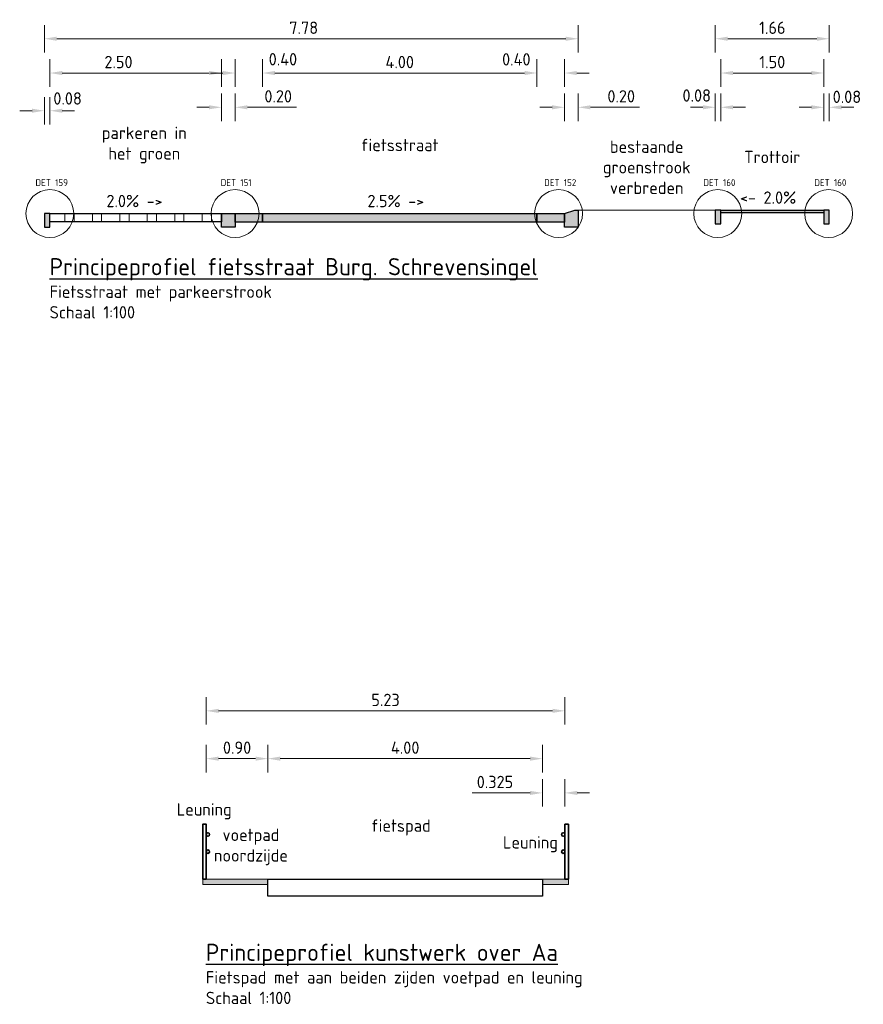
# Model space of a CAD drawing. Header units: metres. Extents: x 163543 to 168130, y 402678 to 405437.
# Tile 229 of 256: x 167869 to 167881, y 403536 to 403550. Entities that reach past the tile are written whole.
import ezdxf

# ---------------------------------------------------------------- set-up
doc = ezdxf.new("R2010")
doc.units = ezdxf.units.M
doc.layers.get('0').update_dxf_attribs({"lineweight": 25})
for name, color, linetype, lineweight in [('X-CA190022.004-UO-DWP_Principeprofielen$0$B-WE-GW-BERM-GD', 93, 'Continuous', 18), ('X-CA190022.004-UO-DWP_Principeprofielen$0$N-WE-IE-TERREINAFSCHEIDING_KUNSTMATIG_HEKWERK-G', 20, 'X-CA190022.004-UO-DWP_Principeprofielen$0$IE-TERREINAFSCHEIDING-KUNSTMATIG', 35), ('X-CA190022.004-UO-DWP_Principeprofielen$0$N-WE-VH-KANTOPSLUITING-GD', 7, 'Continuous', 25), ('X-CA190022.004-UO-DWP_Principeprofielen$0$N-WE-VH-KANTOPSLUITING-V', 253, 'Continuous', 0), ('X-CA190022.004-UO-DWP_Principeprofielen$0$N-WE-VH-KANTOPSLUITING_OPSLUITBAND-SD', 150, 'Continuous', 25), ('X-CA190022.004-UO-DWP_Principeprofielen$0$N-WE-VH-VERHARDING-GD', 7, 'Continuous', 25), ('X-CA190022.004-UO-DWP_Principeprofielen$0$N-WE-VH-VERHARDING_GRASBETONSTEEN-AD-50', 72, 'Continuous', 18), ('X-CA190022.004-UO-DWP_Principeprofielen$0$N-WE-VH-VERHARDING_TEGEL-A-200 60MM TEGEL', 252, 'Continuous', 18), ('X-CA190022.004-UO-DWP_Principeprofielen$0$X-XX-AL-AANKLEDING-M', 7, 'Continuous', 18), ('X-CA190022.004-UO-DWP_Principeprofielen$0$X-XX-AL-M', 7, 'Continuous', 18), ('X-CA190022.004-UO-DWP_Principeprofielen$0$X-XX-AL-T18', 7, 'Continuous', 18), ('X-CA190022.004-UO-DWP_Principeprofielen$0$X-XX-AL-T18-DETAILVERWIJZING', 34, 'Continuous', 18), ('X-CA190022.004-UO-DWP_Principeprofielen$0$X-XX-AL-T18_verkanting', 7, 'Continuous', 18), ('X-CA190022.004-UO-DWP_Principeprofielen$0$X-XX-AL-T25', 7, 'Continuous', 25)]:
    doc.layers.add(name, color=color, linetype=linetype, lineweight=lineweight)
for name, color, linetype, lineweight, transparency in [('X-CA190022.004-UO-DWP_Principeprofielen$0$N-WE-VH-VERHARDING-FIETSSTRAAT_GRIJS-A', 252, 'Continuous', 0, 0.25), ('X-CA190022.004-UO-DWP_Principeprofielen$0$N-WE-VH-VERHARDING-FIETSSTRAAT_ROOD-A', 13, 'Continuous', 0, 0.25), ('X-CA190022.004-UO-DWP_Principeprofielen$0$N-WE-VH-VERHARDING-LOOP-PARKEERSTROOK-GRIJS-A', 253, 'Continuous', 0, 0.25)]:
    doc.layers.add(name, color=color, linetype=linetype, lineweight=lineweight, transparency=transparency)
doc.styles.add('X-CA190022.004-UO-DWP_Principeprofielen$0$NLCS-ISO-M100-T18', font='NLCS-ISO.ttf', dxfattribs={"height": 0.18})
doc.styles.add('X-CA190022.004-UO-DWP_Principeprofielen$0$NLCS-ISO-M100-T25', font='NLCS-ISO.ttf', dxfattribs={"height": 0.25})
doc.styles.add('X-CA190022.004-UO-DWP_Principeprofielen$0$NLCS-ISO-M20-T18', font='NLCS-ISO.ttf', dxfattribs={"height": 0.036})
doc.linetypes.add('X-CA190022.004-UO-DWP_Principeprofielen$0$IE-TERREINAFSCHEIDING-KUNSTMATIG', pattern='A,4,[82,NLCS.SHX,S=0.75,R=90,X=0,Y=0],4,-2', length=10)
doc.dimstyles.new('X-CA190022.004-UO-DWP_Principeprofielen$0$NLCS-M100-T18-PIJL_L2_H1', dxfattribs={"dimscale": 0.1, "dimtxt": 2.5, "dimasz": 1.8, "dimexe": 2, "dimexo": 2, "dimgap": 0.7, "dimtad": 1, "dimzin": 0, "dimdsep": 46, "dimtxsty": 'X-CA190022.004-UO-DWP_Principeprofielen$0$NLCS-ISO-M100-T18', "dimcen": 0, "dimdle": 2, "dimclrd": 256, "dimclre": 256, "dimclrt": 10, "dimadec": 1, "dimazin": 0, "dimtfac": 1, "dimtdec": 3, "dimtofl": 0, "dimtmove": 0, "dimatfit": 3, "dimfxl": 2, "dimfxlon": 1, "dimtfillclr": 256, "dimtolj": 1, "dimtzin": 0, "dimlwd": -1, "dimlwe": -1, "dimarcsym": 0})

# ---------------------------------------------------------------- blocks, each defined once
blk = doc.blocks.new('*D659')
at = {"layer": 'X-CA190022.004-UO-DWP_Principeprofielen$0$X-XX-AL-M', "transparency": 16777216}
for p, q in [((167869.42, 403549.316), (167869.42, 403549.716)), ((167871.92, 403549.316), (167871.92, 403549.716)), ((167869.6, 403549.516), (167871.74, 403549.516))]:
    blk.add_line(p, q, dxfattribs=at)
for points in [[(167869.6, 403549.546), (167869.6, 403549.486), (167869.42, 403549.516)], [(167871.74, 403549.546), (167871.74, 403549.486), (167871.92, 403549.516)]]:
    blk.add_solid(points, dxfattribs=at)
at = {"layer": 'X-CA190022.004-UO-DWP_Principeprofielen$0$X-XX-AL-M', "transparency": 16777216, "insert": (167870.42, 403549.676), "char_height": 0.18, "attachment_point": 5, "style": 'X-CA190022.004-UO-DWP_Principeprofielen$0$NLCS-ISO-M100-T18'}
blk.add_mtext('\\A1;2.50', dxfattribs=at)
blk = doc.blocks.new('*D660')
at = {"layer": 'X-CA190022.004-UO-DWP_Principeprofielen$0$X-XX-AL-M', "transparency": 16777216}
for p, q in [((167872.52, 403549.316), (167872.52, 403549.716)), ((167876.52, 403549.316), (167876.52, 403549.716)), ((167872.7, 403549.516), (167876.34, 403549.516))]:
    blk.add_line(p, q, dxfattribs=at)
for points in [[(167872.7, 403549.546), (167872.7, 403549.486), (167872.52, 403549.516)], [(167876.34, 403549.546), (167876.34, 403549.486), (167876.52, 403549.516)]]:
    blk.add_solid(points, dxfattribs=at)
at = {"layer": 'X-CA190022.004-UO-DWP_Principeprofielen$0$X-XX-AL-M', "transparency": 16777216, "insert": (167874.52, 403549.676), "char_height": 0.18, "attachment_point": 5, "style": 'X-CA190022.004-UO-DWP_Principeprofielen$0$NLCS-ISO-M100-T18'}
blk.add_mtext('\\A1;4.00', dxfattribs=at)
blk = doc.blocks.new('*D661')
at = {"layer": 'X-CA190022.004-UO-DWP_Principeprofielen$0$X-XX-AL-M', "transparency": 16777216}
for p, q in [((167869.34, 403549.816), (167869.34, 403550.216)), ((167877.12, 403549.816), (167877.12, 403550.216)), ((167869.52, 403550.016), (167876.94, 403550.016))]:
    blk.add_line(p, q, dxfattribs=at)
for points in [[(167869.52, 403550.046), (167869.52, 403549.986), (167869.34, 403550.016)], [(167876.94, 403550.046), (167876.94, 403549.986), (167877.12, 403550.016)]]:
    blk.add_solid(points, dxfattribs=at)
at = {"layer": 'X-CA190022.004-UO-DWP_Principeprofielen$0$X-XX-AL-M', "transparency": 16777216, "insert": (167873.12, 403550.176), "char_height": 0.18, "attachment_point": 5, "style": 'X-CA190022.004-UO-DWP_Principeprofielen$0$NLCS-ISO-M100-T18'}
blk.add_mtext('\\A1;7.78', dxfattribs=at)
blk = doc.blocks.new('*D718')
at = {"layer": 'X-CA190022.004-UO-DWP_Principeprofielen$0$X-XX-AL-M', "transparency": 16777216}
for p, q in [((167879.2, 403549.316), (167879.2, 403549.716)), ((167880.7, 403549.316), (167880.7, 403549.716)), ((167879.38, 403549.516), (167880.52, 403549.516))]:
    blk.add_line(p, q, dxfattribs=at)
for points in [[(167879.38, 403549.546), (167879.38, 403549.486), (167879.2, 403549.516)], [(167880.52, 403549.546), (167880.52, 403549.486), (167880.7, 403549.516)]]:
    blk.add_solid(points, dxfattribs=at)
at = {"layer": 'X-CA190022.004-UO-DWP_Principeprofielen$0$X-XX-AL-M', "transparency": 16777216, "insert": (167879.95, 403549.676), "char_height": 0.18, "attachment_point": 5, "style": 'X-CA190022.004-UO-DWP_Principeprofielen$0$NLCS-ISO-M100-T18'}
blk.add_mtext('\\A1;1.50', dxfattribs=at)
blk = doc.blocks.new('X-CA190022.004-UO-DWP_Principeprofielen$0$5 20x20 band')
at = {"layer": 'X-CA190022.004-UO-DWP_Principeprofielen$0$N-WE-VH-KANTOPSLUITING-V'}
h = blk.add_hatch(color=256, dxfattribs=at)
h.dxf.hatch_style = 1
h.paths.add_polyline_path([(0, 0), (-0.15, 0.05), (-0.2, 0.05), (-0.2, -0.2), (0, -0.2)])
at = {"layer": 'X-CA190022.004-UO-DWP_Principeprofielen$0$N-WE-VH-KANTOPSLUITING-GD', "flags": 128}
blk.add_lwpolyline([(0, 0), (-0.15, 0.05), (-0.2, 0.05), (-0.2, -0.2), (0, -0.2)], close=True, dxfattribs=at)
blk = doc.blocks.new('X-CA190022.004-UO-DWP_Principeprofielen$0$N-SVH-KANTOPSLUITING_OPSLUITBAND_80X200-D')
blk.add_hatch(color=8).paths.add_polyline_path([(-0.08, -0.2), (0, -0.2), (0, 0), (-0.08, 0)])
at = {"flags": 128}
blk.add_lwpolyline([(-0.08, -0.2), (0, -0.2), (0, 0), (-0.08, 0)], close=True, dxfattribs=at)
blk = doc.blocks.new('*D669')
at = {"layer": 'X-CA190022.004-UO-DWP_Principeprofielen$0$X-XX-AL-M', "transparency": 16777216}
for p, q in [((167879.12, 403548.816), (167879.12, 403549.216)), ((167879.2, 403548.816), (167879.2, 403549.216)), ((167878.94, 403549.016), (167878.76, 403549.016)), ((167879.38, 403549.016), (167879.56, 403549.016))]:
    blk.add_line(p, q, dxfattribs=at)
for points in [[(167878.94, 403549.046), (167878.94, 403548.986), (167879.12, 403549.016)], [(167879.38, 403549.046), (167879.38, 403548.986), (167879.2, 403549.016)]]:
    blk.add_solid(points, dxfattribs=at)
at = {"layer": 'X-CA190022.004-UO-DWP_Principeprofielen$0$X-XX-AL-M', "transparency": 16777216, "insert": (167878.849, 403549.188), "char_height": 0.18, "attachment_point": 5, "style": 'X-CA190022.004-UO-DWP_Principeprofielen$0$NLCS-ISO-M100-T18'}
blk.add_mtext('\\A1;0.08', dxfattribs=at)
blk = doc.blocks.new('*D670')
at = {"layer": 'X-CA190022.004-UO-DWP_Principeprofielen$0$X-XX-AL-M', "transparency": 16777216}
for p, q in [((167880.7, 403548.816), (167880.7, 403549.216)), ((167880.78, 403548.816), (167880.78, 403549.216)), ((167880.52, 403549.016), (167880.34, 403549.016)), ((167880.96, 403549.016), (167881.14, 403549.016))]:
    blk.add_line(p, q, dxfattribs=at)
for points in [[(167880.52, 403549.046), (167880.52, 403548.986), (167880.7, 403549.016)], [(167880.96, 403549.046), (167880.96, 403548.986), (167880.78, 403549.016)]]:
    blk.add_solid(points, dxfattribs=at)
at = {"layer": 'X-CA190022.004-UO-DWP_Principeprofielen$0$X-XX-AL-M', "transparency": 16777216, "insert": (167881.038, 403549.169), "char_height": 0.18, "attachment_point": 5, "style": 'X-CA190022.004-UO-DWP_Principeprofielen$0$NLCS-ISO-M100-T18'}
blk.add_mtext('\\A1;0.08', dxfattribs=at)
blk = doc.blocks.new('*D671')
at = {"layer": 'X-CA190022.004-UO-DWP_Principeprofielen$0$X-XX-AL-M', "transparency": 16777216}
for p, q in [((167879.12, 403549.816), (167879.12, 403550.216)), ((167880.78, 403549.816), (167880.78, 403550.216)), ((167879.3, 403550.016), (167880.6, 403550.016))]:
    blk.add_line(p, q, dxfattribs=at)
for points in [[(167879.3, 403550.046), (167879.3, 403549.986), (167879.12, 403550.016)], [(167880.6, 403550.046), (167880.6, 403549.986), (167880.78, 403550.016)]]:
    blk.add_solid(points, dxfattribs=at)
at = {"layer": 'X-CA190022.004-UO-DWP_Principeprofielen$0$X-XX-AL-M', "transparency": 16777216, "insert": (167879.95, 403550.176), "char_height": 0.18, "attachment_point": 5, "style": 'X-CA190022.004-UO-DWP_Principeprofielen$0$NLCS-ISO-M100-T18'}
blk.add_mtext('\\A1;1.66', dxfattribs=at)
blk = doc.blocks.new('*D672')
at = {"layer": 'X-CA190022.004-UO-DWP_Principeprofielen$0$X-XX-AL-M', "transparency": 16777216}
for p, q in [((167869.34, 403548.766), (167869.34, 403549.166)), ((167869.42, 403548.766), (167869.42, 403549.166)), ((167869.16, 403548.966), (167868.98, 403548.966)), ((167869.6, 403548.966), (167869.78, 403548.966))]:
    blk.add_line(p, q, dxfattribs=at)
for points in [[(167869.16, 403548.996), (167869.16, 403548.936), (167869.34, 403548.966)], [(167869.6, 403548.996), (167869.6, 403548.936), (167869.42, 403548.966)]]:
    blk.add_solid(points, dxfattribs=at)
at = {"layer": 'X-CA190022.004-UO-DWP_Principeprofielen$0$X-XX-AL-M', "transparency": 16777216, "insert": (167869.678, 403549.145), "char_height": 0.18, "attachment_point": 5, "style": 'X-CA190022.004-UO-DWP_Principeprofielen$0$NLCS-ISO-M100-T18'}
blk.add_mtext('\\A1;0.08', dxfattribs=at)
blk = doc.blocks.new('*D1276')
at = {"layer": 'X-CA190022.004-UO-DWP_Principeprofielen$0$X-XX-AL-M', "transparency": 16777216}
for p, q in [((167872.12, 403549.316), (167872.12, 403549.716)), ((167872.52, 403549.316), (167872.52, 403549.716)), ((167871.94, 403549.516), (167871.76, 403549.516)), ((167872.7, 403549.516), (167872.88, 403549.516))]:
    blk.add_line(p, q, dxfattribs=at)
for points in [[(167871.94, 403549.546), (167871.94, 403549.486), (167872.12, 403549.516)], [(167872.7, 403549.546), (167872.7, 403549.486), (167872.52, 403549.516)]]:
    blk.add_solid(points, dxfattribs=at)
at = {"layer": 'X-CA190022.004-UO-DWP_Principeprofielen$0$X-XX-AL-M', "transparency": 16777216, "insert": (167872.817, 403549.717), "char_height": 0.18, "attachment_point": 5, "style": 'X-CA190022.004-UO-DWP_Principeprofielen$0$NLCS-ISO-M100-T18'}
blk.add_mtext('\\A1;0.40', dxfattribs=at)
blk = doc.blocks.new('*D673')
at = {"layer": 'X-CA190022.004-UO-DWP_Principeprofielen$0$X-XX-AL-M', "transparency": 16777216}
for p, q in [((167876.52, 403549.316), (167876.52, 403549.716)), ((167876.92, 403549.316), (167876.92, 403549.716)), ((167876.34, 403549.516), (167876.16, 403549.516)), ((167877.1, 403549.516), (167877.28, 403549.516))]:
    blk.add_line(p, q, dxfattribs=at)
for points in [[(167876.34, 403549.546), (167876.34, 403549.486), (167876.52, 403549.516)], [(167877.1, 403549.546), (167877.1, 403549.486), (167876.92, 403549.516)]]:
    blk.add_solid(points, dxfattribs=at)
at = {"layer": 'X-CA190022.004-UO-DWP_Principeprofielen$0$X-XX-AL-M', "transparency": 16777216, "insert": (167876.219, 403549.715), "char_height": 0.18, "attachment_point": 5, "style": 'X-CA190022.004-UO-DWP_Principeprofielen$0$NLCS-ISO-M100-T18'}
blk.add_mtext('\\A1;0.40', dxfattribs=at)
blk = doc.blocks.new('*D674')
at = {"layer": 'X-CA190022.004-UO-DWP_Principeprofielen$0$X-XX-AL-M', "transparency": 16777216}
for p, q in [((167876.92, 403548.816), (167876.92, 403549.216)), ((167877.12, 403548.816), (167877.12, 403549.216)), ((167876.74, 403549.016), (167876.56, 403549.016)), ((167877.3, 403549.016), (167878.016, 403549.016))]:
    blk.add_line(p, q, dxfattribs=at)
for points in [[(167876.74, 403549.046), (167876.74, 403548.986), (167876.92, 403549.016)], [(167877.3, 403549.046), (167877.3, 403548.986), (167877.12, 403549.016)]]:
    blk.add_solid(points, dxfattribs=at)
at = {"layer": 'X-CA190022.004-UO-DWP_Principeprofielen$0$X-XX-AL-M', "transparency": 16777216, "insert": (167877.748, 403549.176), "char_height": 0.18, "attachment_point": 5, "style": 'X-CA190022.004-UO-DWP_Principeprofielen$0$NLCS-ISO-M100-T18'}
blk.add_mtext('\\A1;0.20', dxfattribs=at)
blk = doc.blocks.new('*D1268')
at = {"layer": 'X-CA190022.004-UO-DWP_Principeprofielen$0$X-XX-AL-AANKLEDING-M', "transparency": 16777216}
for p, q in [((167872.599, 403539.316), (167872.599, 403539.716)), ((167876.599, 403539.316), (167876.599, 403539.716)), ((167872.779, 403539.516), (167876.419, 403539.516))]:
    blk.add_line(p, q, dxfattribs=at)
for points in [[(167872.779, 403539.546), (167872.779, 403539.486), (167872.599, 403539.516)], [(167876.419, 403539.546), (167876.419, 403539.486), (167876.599, 403539.516)]]:
    blk.add_solid(points, dxfattribs=at)
at = {"layer": 'X-CA190022.004-UO-DWP_Principeprofielen$0$X-XX-AL-AANKLEDING-M', "transparency": 16777216, "insert": (167874.599, 403539.676), "char_height": 0.18, "attachment_point": 5, "style": 'X-CA190022.004-UO-DWP_Principeprofielen$0$NLCS-ISO-M100-T18'}
blk.add_mtext('\\A1;4.00', dxfattribs=at)
blk = doc.blocks.new('*D1269')
at = {"layer": 'X-CA190022.004-UO-DWP_Principeprofielen$0$X-XX-AL-AANKLEDING-M', "transparency": 16777216}
for p, q in [((167876.599, 403538.816), (167876.599, 403539.216)), ((167876.928, 403538.816), (167876.928, 403539.216)), ((167876.419, 403539.016), (167875.577, 403539.016)), ((167877.108, 403539.016), (167877.288, 403539.016))]:
    blk.add_line(p, q, dxfattribs=at)
for points in [[(167876.419, 403539.046), (167876.419, 403538.986), (167876.599, 403539.016)], [(167877.108, 403539.046), (167877.108, 403538.986), (167876.928, 403539.016)]]:
    blk.add_solid(points, dxfattribs=at)
at = {"layer": 'X-CA190022.004-UO-DWP_Principeprofielen$0$X-XX-AL-AANKLEDING-M', "transparency": 16777216, "insert": (167875.908, 403539.176), "char_height": 0.18, "attachment_point": 5, "style": 'X-CA190022.004-UO-DWP_Principeprofielen$0$NLCS-ISO-M100-T18'}
blk.add_mtext('\\A1;0.325', dxfattribs=at)
blk = doc.blocks.new('*D1270')
at = {"layer": 'X-CA190022.004-UO-DWP_Principeprofielen$0$X-XX-AL-AANKLEDING-M', "transparency": 16777216}
for p, q in [((167871.699, 403539.316), (167871.699, 403539.716)), ((167872.599, 403539.316), (167872.599, 403539.716)), ((167872.419, 403539.516), (167871.879, 403539.516))]:
    blk.add_line(p, q, dxfattribs=at)
for points in [[(167871.879, 403539.546), (167871.879, 403539.486), (167871.699, 403539.516)], [(167872.419, 403539.546), (167872.419, 403539.486), (167872.599, 403539.516)]]:
    blk.add_solid(points, dxfattribs=at)
at = {"layer": 'X-CA190022.004-UO-DWP_Principeprofielen$0$X-XX-AL-AANKLEDING-M', "transparency": 16777216, "insert": (167872.149, 403539.676), "char_height": 0.18, "attachment_point": 5, "style": 'X-CA190022.004-UO-DWP_Principeprofielen$0$NLCS-ISO-M100-T18'}
blk.add_mtext('\\A1;0.90', dxfattribs=at)
blk = doc.blocks.new('*D645')
at = {"layer": 'X-CA190022.004-UO-DWP_Principeprofielen$0$X-XX-AL-AANKLEDING-M', "transparency": 16777216}
for p, q in [((167871.699, 403540.013), (167871.699, 403540.413)), ((167876.928, 403540.013), (167876.928, 403540.413)), ((167871.879, 403540.213), (167876.748, 403540.213))]:
    blk.add_line(p, q, dxfattribs=at)
for points in [[(167871.879, 403540.243), (167871.879, 403540.183), (167871.699, 403540.213)], [(167876.748, 403540.243), (167876.748, 403540.183), (167876.928, 403540.213)]]:
    blk.add_solid(points, dxfattribs=at)
at = {"layer": 'X-CA190022.004-UO-DWP_Principeprofielen$0$X-XX-AL-AANKLEDING-M', "transparency": 16777216, "insert": (167874.313, 403540.373), "char_height": 0.18, "attachment_point": 5, "style": 'X-CA190022.004-UO-DWP_Principeprofielen$0$NLCS-ISO-M100-T18'}
blk.add_mtext('\\A1;5.23', dxfattribs=at)
blk = doc.blocks.new('*D646')
at = {"layer": 'X-CA190022.004-UO-DWP_Principeprofielen$0$X-XX-AL-M', "transparency": 16777216}
for p, q in [((167871.92, 403548.816), (167871.92, 403549.216)), ((167872.12, 403548.816), (167872.12, 403549.216)), ((167871.74, 403549.016), (167871.56, 403549.016)), ((167872.3, 403549.016), (167873.016, 403549.016))]:
    blk.add_line(p, q, dxfattribs=at)
for points in [[(167871.74, 403549.046), (167871.74, 403548.986), (167871.92, 403549.016)], [(167872.3, 403549.046), (167872.3, 403548.986), (167872.12, 403549.016)]]:
    blk.add_solid(points, dxfattribs=at)
at = {"layer": 'X-CA190022.004-UO-DWP_Principeprofielen$0$X-XX-AL-M', "transparency": 16777216, "insert": (167872.748, 403549.176), "char_height": 0.18, "attachment_point": 5, "style": 'X-CA190022.004-UO-DWP_Principeprofielen$0$NLCS-ISO-M100-T18'}
blk.add_mtext('\\A1;0.20', dxfattribs=at)

msp = doc.modelspace()

# ---------------------------------------------------------------- hatches: boundary and pattern name
at = {"layer": 'X-CA190022.004-UO-DWP_Principeprofielen$0$N-WE-VH-KANTOPSLUITING-V'}
h = msp.add_hatch(color=256, dxfattribs=at)
h.dxf.hatch_style = 1
h.paths.add_polyline_path([(167871.92, 403547.416), (167871.92, 403547.466), (167872.12, 403547.466), (167872.12, 403547.266), (167871.92, 403547.266)])
at = {"layer": 'X-CA190022.004-UO-DWP_Principeprofielen$0$N-WE-VH-VERHARDING-FIETSSTRAAT_GRIJS-A'}
h = msp.add_hatch(color=256, dxfattribs=at)
h.dxf.hatch_style = 1
h.paths.add_polyline_path([(167872.12, 403547.466), (167872.52, 403547.466), (167872.52, 403547.341), (167872.12, 403547.341)])
h = msp.add_hatch(color=256, dxfattribs=at)
h.dxf.hatch_style = 1
h.paths.add_polyline_path([(167876.52, 403547.466), (167876.92, 403547.466), (167876.92, 403547.341), (167876.52, 403547.341)])
at = {"layer": 'X-CA190022.004-UO-DWP_Principeprofielen$0$N-WE-VH-VERHARDING-FIETSSTRAAT_ROOD-A'}
h = msp.add_hatch(color=256, dxfattribs=at)
h.dxf.hatch_style = 1
h.paths.add_polyline_path([(167872.52, 403547.466), (167876.52, 403547.466), (167876.52, 403547.341), (167872.52, 403547.341)])
at = {"layer": 'X-CA190022.004-UO-DWP_Principeprofielen$0$N-WE-VH-VERHARDING-LOOP-PARKEERSTROOK-GRIJS-A'}
h = msp.add_hatch(color=256, dxfattribs=at)
h.dxf.hatch_style = 1
h.paths.add_polyline_path([(167879.2, 403547.516), (167880.7, 403547.516), (167880.7, 403547.476), (167879.2, 403547.476)])
h = msp.add_hatch(color=256, dxfattribs=at)
h.dxf.hatch_style = 1
h.paths.add_polyline_path([(167871.649, 403537.759), (167872.599, 403537.759), (167872.599, 403537.679), (167871.649, 403537.679)])
h = msp.add_hatch(color=256, dxfattribs=at)
h.dxf.hatch_style = 1
h.paths.add_polyline_path([(167876.599, 403537.759), (167876.599, 403537.679), (167876.978, 403537.679), (167876.978, 403537.759)])
at = {"layer": 'X-CA190022.004-UO-DWP_Principeprofielen$0$N-WE-VH-VERHARDING_GRASBETONSTEEN-AD-50'}
h = msp.add_hatch(dxfattribs=at)
h.set_pattern_fill('AVH-GRASBETONSTEEN_04', color=256, scale=0.2, pattern_type=2)
h.set_pattern_definition([(0, (167870.0403, 403547.34605), (0, 0.4), [0.13333, -0.26667]), (0, (167870.0403, 403547.4794), (0, 0.4), [0.13333, -0.26667]), (90, (167870.0403, 403547.34605), (-0.4, 2e-17), [0.13333, -0.26667]), (90, (167870.17365, 403547.34605), (-0.4, 2e-17), [0.13333, -0.26667])])
h.paths.add_polyline_path([(167869.42, 403547.466), (167871.92, 403547.466), (167871.92, 403547.346), (167869.42, 403547.346)])

# ---------------------------------------------------------------- linework, layer by layer
at = {"layer": 'X-CA190022.004-UO-DWP_Principeprofielen$0$B-WE-GW-BERM-GD'}
msp.add_lwpolyline([(167879.12, 403547.516), (167877.12, 403547.516)], dxfattribs=at)
at = {"layer": 'X-CA190022.004-UO-DWP_Principeprofielen$0$N-WE-IE-TERREINAFSCHEIDING_KUNSTMATIG_HEKWERK-G', "linetype": 'Continuous', "flags": 128}
for points in [[(167871.699, 403537.759), (167871.699, 403538.559), (167871.649, 403538.559), (167871.649, 403537.759)], [(167876.928, 403537.759), (167876.928, 403538.559), (167876.978, 403538.559), (167876.978, 403537.759)]]:
    msp.add_lwpolyline(points, close=True, dxfattribs=at)
at = {"layer": 'X-CA190022.004-UO-DWP_Principeprofielen$0$N-WE-IE-TERREINAFSCHEIDING_KUNSTMATIG_HEKWERK-G'}
for centre in [(167871.724, 403538.409), (167876.903, 403538.409), (167871.724, 403538.159), (167876.903, 403538.159)]:
    msp.add_circle(centre, 0.025, dxfattribs=at)
at = {"layer": 'X-CA190022.004-UO-DWP_Principeprofielen$0$N-WE-VH-KANTOPSLUITING-GD', "flags": 128}
msp.add_lwpolyline([(167871.92, 403547.466), (167872.12, 403547.466), (167872.12, 403547.266), (167871.92, 403547.266), (167871.92, 403547.416)], close=True, dxfattribs=at)
at = {"layer": 'X-CA190022.004-UO-DWP_Principeprofielen$0$N-WE-VH-VERHARDING-GD'}
for points in [[(167869.42, 403547.466), (167871.92, 403547.466), (167871.92, 403547.346), (167869.42, 403547.346)], [(167879.2, 403547.516), (167880.7, 403547.516), (167880.7, 403547.476), (167879.2, 403547.476)]]:
    msp.add_lwpolyline(points, close=True, dxfattribs=at)
at = {"layer": 'X-CA190022.004-UO-DWP_Principeprofielen$0$N-WE-VH-VERHARDING-GD', "flags": 128}
for points in [[(167872.12, 403547.466), (167872.52, 403547.466), (167872.52, 403547.341), (167872.12, 403547.341)], [(167872.52, 403547.466), (167876.52, 403547.466), (167876.52, 403547.341), (167872.52, 403547.341)], [(167876.52, 403547.466), (167876.92, 403547.466), (167876.92, 403547.341), (167876.52, 403547.341)], [(167872.599, 403537.759), (167876.599, 403537.759), (167876.599, 403537.509), (167872.599, 403537.509)]]:
    msp.add_lwpolyline(points, close=True, dxfattribs=at)
at = {"layer": 'X-CA190022.004-UO-DWP_Principeprofielen$0$N-WE-VH-VERHARDING_TEGEL-A-200 60MM TEGEL', "ltscale": 0.5, "transparency": 33554687, "flags": 128}
for points in [[(167871.649, 403537.679), (167871.649, 403537.759)], [(167872.599, 403537.679), (167871.649, 403537.679)], [(167872.599, 403537.759), (167871.699, 403537.759)], [(167876.599, 403537.759), (167876.928, 403537.759)], [(167876.599, 403537.679), (167876.978, 403537.679)], [(167876.978, 403537.679), (167876.978, 403537.759)]]:
    msp.add_lwpolyline(points, dxfattribs=at)
at = {"layer": 'X-CA190022.004-UO-DWP_Principeprofielen$0$X-XX-AL-T18-DETAILVERWIJZING'}
for centre in [(167869.42, 403547.466), (167872.12, 403547.466), (167876.835, 403547.466), (167879.155, 403547.466), (167880.772, 403547.466)]:
    msp.add_circle(centre, 0.349, dxfattribs=at)

# ---------------------------------------------------------------- block references
at = {"xscale": -1}
msp.add_blockref('X-CA190022.004-UO-DWP_Principeprofielen$0$5 20x20 band', (167876.92, 403547.466), dxfattribs=at)
at = {"layer": 'X-CA190022.004-UO-DWP_Principeprofielen$0$N-WE-VH-KANTOPSLUITING_OPSLUITBAND-SD'}
for p in [(167869.42, 403547.466), (167879.2, 403547.516), (167880.78, 403547.516)]:
    msp.add_blockref('X-CA190022.004-UO-DWP_Principeprofielen$0$N-SVH-KANTOPSLUITING_OPSLUITBAND_80X200-D', p, dxfattribs=at)

# ---------------------------------------------------------------- texts
at = {"layer": 'X-CA190022.004-UO-DWP_Principeprofielen$0$X-XX-AL-T18', "char_height": 0.18, "style": 'X-CA190022.004-UO-DWP_Principeprofielen$0$NLCS-ISO-M100-T18'}
for s, width, gutter_width, insert, attachment_point in [('parkeren in \\Phet groen', 2.68684, 1.25, (167870.796, 403548.466), 5), ('fietsstraat', 2.68684, 1.25, (167874.52, 403548.466), 5), ('bestaande\\Pgroenstrook \\Pverbreden', 2.68684, 1.25, (167878.12, 403548.141), 5), ('Trottoir', 2.68684, 1.25, (167879.95, 403548.291), 5), ('Fietsstraat met parkeerstrook\\PSchaal 1:100', 5.03125, 0.9, (167869.416, 403546.416), 1), ('Leuning', 2.68684, 1.25, (167871.67, 403538.748), 5), ('fietspad', 2.68684, 1.25, (167874.537, 403538.512), 5), ('voetpad\\Pnoordzijde', 2.68684, 1.25, (167872.351, 403538.227), 5), ('Leuning', 2.68684, 1.25, (167876.425, 403538.268), 5), ('Fietspad met aan beiden zijden voetpad en leuning\\PSchaal 1:100', 6.21964, 0.9, (167871.694, 403536.416), 1)]:
    msp.add_mtext_dynamic_manual_height_columns(s, width=width, gutter_width=gutter_width, heights=[0], dxfattribs=dict(at, insert=insert, attachment_point=attachment_point))
at = {"layer": 'X-CA190022.004-UO-DWP_Principeprofielen$0$X-XX-AL-T18-DETAILVERWIJZING', "char_height": 0.1, "attachment_point": 1, "style": 'X-CA190022.004-UO-DWP_Principeprofielen$0$NLCS-ISO-M20-T18'}
for s, insert in [('DET 159', (167869.21, 403547.968)), ('DET 151', (167871.91, 403547.968)), ('DET 152', (167876.625, 403547.968)), ('DET 160', (167878.945, 403547.968)), ('DET 160', (167880.562, 403547.968))]:
    msp.add_mtext_dynamic_manual_height_columns(s, width=0.60965, gutter_width=5, heights=[0], dxfattribs=dict(at, insert=insert))
at = {"layer": 'X-CA190022.004-UO-DWP_Principeprofielen$0$X-XX-AL-T18_verkanting', "style": 'X-CA190022.004-UO-DWP_Principeprofielen$0$NLCS-ISO-M100-T18'}
for s, p in [('2.0%%% ->', (167870.244, 403547.559)), ('2.5%%% ->', (167874.049, 403547.559)), ('<- 2.0%%%', (167879.479, 403547.609))]:
    msp.add_text(s, height=0.18, dxfattribs=at).set_placement(p)
at = {"layer": 'X-CA190022.004-UO-DWP_Principeprofielen$0$X-XX-AL-T25', "char_height": 0.25, "attachment_point": 1, "style": 'X-CA190022.004-UO-DWP_Principeprofielen$0$NLCS-ISO-M100-T25'}
for s, insert in [('{\\LPrincipeprofiel fietsstraat Burg. Schrevensingel}', (167869.416, 403546.816)), ('{\\LPrincipeprofiel kunstwerk over Aa}', (167871.694, 403536.816))]:
    msp.add_mtext_dynamic_manual_height_columns(s, width=7.59824, gutter_width=1.25, heights=[0], dxfattribs=dict(at, insert=insert))

# ---------------------------------------------------------------- dimensions: what is measured, and where the dimension line sits
at = {"layer": 'X-CA190022.004-UO-DWP_Principeprofielen$0$X-XX-AL-AANKLEDING-M'}
for base, p1, p2, picture, middle in [((167876.928, 403540.213), (167871.699, 403537.759), (167876.928, 403537.759), '*D645', (167874.313, 403540.373)), ((167871.699, 403539.516), (167872.599, 403537.759), (167871.699, 403537.759), '*D1270', (167872.149, 403539.676)), ((167876.599, 403539.516), (167872.599, 403537.759), (167876.599, 403537.759), '*D1268', (167874.599, 403539.676))]:
    dim = msp.add_linear_dim(base=base, p1=p1, p2=p2, dimstyle='X-CA190022.004-UO-DWP_Principeprofielen$0$NLCS-M100-T18-PIJL_L2_H1', override={"dimclrt": 256}, dxfattribs=at)
    dim.commit()
    dim.dimension.update_dxf_attribs({"geometry": picture, "text_midpoint": middle})
dim = msp.add_linear_dim(base=(167876.928, 403539.016), p1=(167876.599, 403537.759), p2=(167876.928, 403537.759), text='0.325', dimstyle='X-CA190022.004-UO-DWP_Principeprofielen$0$NLCS-M100-T18-PIJL_L2_H1', override={"dimclrt": 256}, dxfattribs=at)
dim.commit()
dim.dimension.update_dxf_attribs({"geometry": '*D1269', "text_midpoint": (167875.908, 403539.016), "dimtype": 160})
at = {"layer": 'X-CA190022.004-UO-DWP_Principeprofielen$0$X-XX-AL-M'}
for base, p1, p2, override, picture, middle in [((167877.12, 403550.016), (167869.34, 403547.466), (167877.12, 403547.516), {"dimclrt": 256}, '*D661', (167873.12, 403550.016)), ((167880.78, 403550.016), (167879.12, 403547.516), (167880.78, 403547.516), {"dimclrt": 256}, '*D671', (167879.95, 403550.016)), ((167871.92, 403549.516), (167869.42, 403547.466), (167871.92, 403547.466), {"dimclrt": 256}, '*D659', (167870.42, 403549.516)), ((167872.52, 403549.516), (167872.12, 403547.466), (167872.52, 403547.466), {"dimclrt": 256, "dimtmove": 2}, '*D1276', (167872.817, 403549.717)), ((167876.52, 403549.516), (167872.52, 403547.466), (167876.52, 403547.466), {"dimclrt": 256}, '*D660', (167874.52, 403549.516)), ((167876.52, 403549.516), (167876.92, 403547.466), (167876.52, 403547.466), {"dimclrt": 256, "dimtmove": 2}, '*D673', (167876.219, 403549.715)), ((167880.7, 403549.516), (167879.2, 403547.466), (167880.7, 403547.466), {"dimclrt": 256}, '*D718', (167879.95, 403549.516)), ((167879.12, 403549.016), (167879.2, 403547.516), (167879.12, 403547.516), {"dimclrt": 256, "dimtmove": 2}, '*D669', (167878.849, 403549.188)), ((167880.78, 403549.016), (167880.7, 403547.516), (167880.78, 403547.516), {"dimclrt": 256, "dimtmove": 2}, '*D670', (167881.038, 403549.169)), ((167869.34, 403548.966), (167869.42, 403547.466), (167869.34, 403547.466), {"dimclrt": 256, "dimtmove": 2}, '*D672', (167869.678, 403549.145))]:
    dim = msp.add_linear_dim(base=base, p1=p1, p2=p2, dimstyle='X-CA190022.004-UO-DWP_Principeprofielen$0$NLCS-M100-T18-PIJL_L2_H1', override=override, dxfattribs=at)
    dim.commit()
    dim.dimension.update_dxf_attribs({"geometry": picture, "text_midpoint": middle, "dimtype": 160})
for base, p1, p2, picture, middle in [((167872.12, 403549.016), (167871.92, 403547.466), (167872.12, 403547.466), '*D646', (167872.748, 403549.176)), ((167877.12, 403549.016), (167876.92, 403547.466), (167877.12, 403547.466), '*D674', (167877.748, 403549.176))]:
    dim = msp.add_linear_dim(base=base, p1=p1, p2=p2, dimstyle='X-CA190022.004-UO-DWP_Principeprofielen$0$NLCS-M100-T18-PIJL_L2_H1', override={"dimclrt": 256}, dxfattribs=at)
    dim.commit()
    dim.dimension.update_dxf_attribs({"geometry": picture, "text_midpoint": middle})

doc.saveas('drawing.dxf')
